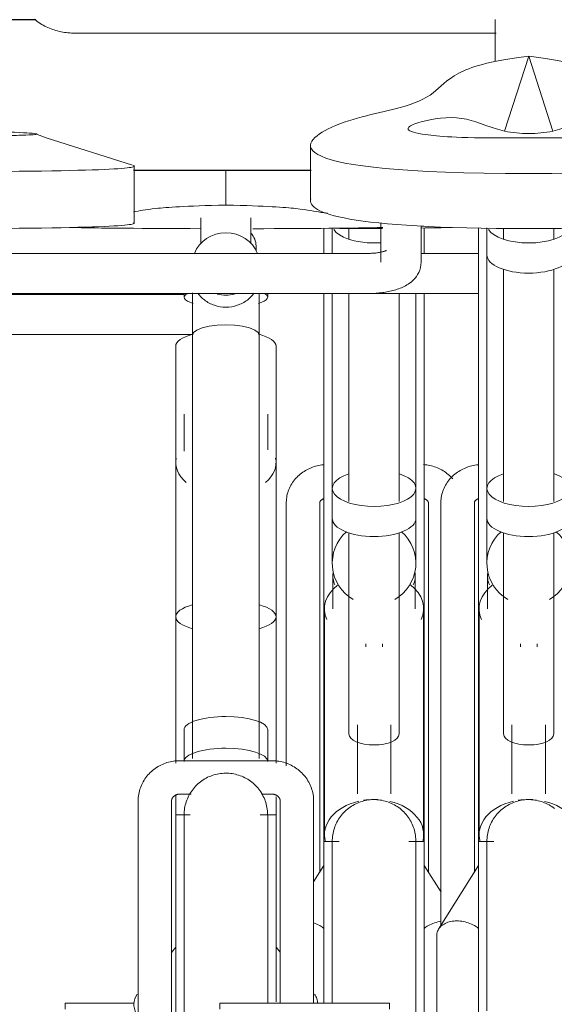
# Model space of a CAD drawing. Extents: x 50445 to 145605, y -10968 to 41989.
# Tile 160 of 256: x 91801 to 92121, y -1222 to -633. Entities that reach past the tile are written whole.
import ezdxf

# ---------------------------------------------------------------- set-up
doc = ezdxf.new("R2010")
doc.units = 0
doc.header["$LTSCALE"] = 414.30304
doc.header["$MEASUREMENT"] = 0
doc.layers.add('A-EQPM', color=6, linetype='CONTINUOUS', lineweight=18)
doc.layers.add('S-BEAM', color=4, linetype='CONTINUOUS', lineweight=18)

# ---------------------------------------------------------------- blocks, each defined once
blk = doc.blocks.new('97_KA_gestapelde fietsenstalling 8 fietsen 1600x1900 - Type-V115-plotview doorsnede C C  -  1 op 100')
at = {"layer": 'A-EQPM'}
for p, q in [((10803.7, -1424.74), (10803.7, -1439.83)), ((10803.7, -1424.74), (10803.7, -1439.83)), ((10808.7, -1424.69), (10808.7, -1439.83)), ((10818.7, -1424.7), (10818.7, -1431.2)), ((10863.7, -1439.97), (10863.7, -1424.5)), ((10863.7, -1439.97), (10863.7, -1424.5)), ((10763.1, -1438.34), (10763.1, -1435.22)), ((10720.08, -1464.27), (10584.75, -1464.27)), ((10803.7, -1463.74), (10803.7, -1791.44)), ((10808.7, -1463.74), (10808.7, -1580.25)), ((10818.7, -1463.74), (10818.7, -1588.13)), ((10848.7, -1588.13), (10848.7, -1463.53)), ((10858.7, -1580.25), (10858.7, -1463.55)), ((10863.7, -1791.44), (10863.7, -1463.55)), ((10580.1, -1488.27), (10724.81, -1488.27)), ((10808.7, -1568.65), (10808.7, -1568.39)), ((10808.7, -1580.25), (10808.7, -1598.26)), ((10858.7, -1598.26), (10858.7, -1580.25)), ((10781.2, -1588.87), (10781.2, -1746.21)), ((10801.2, -1810), (10801.2, -1588.87)), ((10866.2, -1588.87), (10866.2, -1810)), ((10808.7, -1598.26), (10808.7, -1625.06)), ((10858.7, -1625.06), (10858.7, -1598.26)), ((10818.7, -1606.83), (10818.7, -1727.1)), ((10848.7, -1727.1), (10848.7, -1606.83)), ((10809.05, -1632.63), (10809.05, -1652.32)), ((10858.36, -1652.32), (10858.36, -1632.63)), ((10804.05, -1652.32), (10804.05, -1787.35)), ((10863.36, -1787.35), (10863.36, -1652.32)), ((10828.7, -1673.24), (10828.7, -1674.99)), ((10838.7, -1674.99), (10838.7, -1673.24)), ((10823.7, -1721.65), (10823.7, -1762.88)), ((10843.7, -1762.88), (10843.7, -1721.65)), ((10809.53, -1791.42), (10803.7, -1791.42)), ((10803.7, -1887.91), (10803.7, -1791.44)), ((10812.84, -1791.42), (10809.66, -1791.42)), ((10863.7, -1791.42), (10854.48, -1791.42)), ((10863.7, -1791.44), (10863.7, -1899.85)), ((10803.7, -1805.76), (10797.52, -1815.63)), ((10873.74, -1821.78), (10863.7, -1805.76)), ((10690.17, -1888.26), (10648.89, -1888.26)), ((10648.89, -1888.26), (10648.89, -1891.71))]:
    blk.add_line(p, q, dxfattribs=at)
at = {"layer": 'A-EQPM', "flags": 128}
for points in [[(10803.38, -1566.15), (10802.44, -1566.27), (10801.51, -1566.41), (10800.58, -1566.59), (10799.66, -1566.8), (10798.75, -1567.04), (10797.85, -1567.31), (10796.95, -1567.62), (10796.07, -1567.96), (10795.2, -1568.33), (10794.34, -1568.73), (10793.5, -1569.16), (10792.68, -1569.63), (10791.87, -1570.12), (10791.07, -1570.65), (10790.3, -1571.21), (10789.55, -1571.79), (10788.83, -1572.41), (10788.12, -1573.06), (10787.44, -1573.73), (10786.79, -1574.43), (10786.17, -1575.17), (10785.58, -1575.92), (10785.02, -1576.71), (10784.49, -1577.51), (10783.99, -1578.35), (10783.54, -1579.2), (10783.12, -1580.08), (10782.73, -1580.97), (10782.39, -1581.88), (10782.09, -1582.81), (10781.83, -1583.75), (10781.62, -1584.71), (10781.45, -1585.67), (10781.32, -1586.64), (10781.24, -1587.62), (10781.21, -1588.6), (10781.2, -1588.87)], [(10880.78, -1574.63), (10880.14, -1573.92), (10879.47, -1573.24), (10878.77, -1572.58), (10878.05, -1571.96), (10877.31, -1571.36), (10876.54, -1570.8), (10875.76, -1570.26), (10874.95, -1569.76), (10874.13, -1569.29), (10873.29, -1568.84), (10872.44, -1568.43), (10871.57, -1568.06), (10870.69, -1567.71), (10869.8, -1567.39), (10868.9, -1567.11), (10867.99, -1566.86), (10867.07, -1566.64), (10866.15, -1566.46), (10865.22, -1566.3), (10864.28, -1566.18), (10863.34, -1566.09)], [(10858.7, -1568.94), (10858.7, -1568.45), (10858.7, -1568.39)], [(10801.2, -1588.87), (10801.2, -1588.82), (10801.21, -1588.77), (10801.21, -1588.72), (10801.22, -1588.67), (10801.23, -1588.61), (10801.25, -1588.55), (10801.27, -1588.49), (10801.29, -1588.43), (10801.32, -1588.36), (10801.36, -1588.28), (10801.4, -1588.2), (10801.45, -1588.12), (10801.5, -1588.03), (10801.57, -1587.94), (10801.64, -1587.84), (10801.72, -1587.74), (10801.81, -1587.64), (10801.92, -1587.54), (10802.03, -1587.43), (10802.15, -1587.33), (10802.28, -1587.22), (10802.43, -1587.11), (10802.58, -1587.01), (10802.75, -1586.91), (10802.92, -1586.81), (10803.1, -1586.71), (10803.3, -1586.62), (10803.5, -1586.53), (10803.71, -1586.45)], [(10863.64, -1586.42), (10863.85, -1586.51), (10864.05, -1586.59), (10864.25, -1586.68), (10864.44, -1586.78), (10864.61, -1586.88), (10864.78, -1586.98), (10864.94, -1587.09), (10865.09, -1587.19), (10865.22, -1587.3), (10865.35, -1587.4), (10865.46, -1587.51), (10865.57, -1587.61), (10865.66, -1587.72), (10865.75, -1587.82), (10865.82, -1587.91), (10865.89, -1588.01), (10865.95, -1588.1), (10866, -1588.18), (10866.04, -1588.26), (10866.08, -1588.34), (10866.11, -1588.41), (10866.13, -1588.48), (10866.15, -1588.54), (10866.17, -1588.6), (10866.18, -1588.65), (10866.19, -1588.71), (10866.2, -1588.76), (10866.2, -1588.8), (10866.2, -1588.85), (10866.2, -1588.87)], [(10808.7, -1791.42), (10808.72, -1790.42), (10808.78, -1789.42), (10808.88, -1788.42), (10809.02, -1787.43), (10809.2, -1786.45), (10809.42, -1785.47), (10809.68, -1784.51), (10809.97, -1783.55), (10810.31, -1782.61), (10810.68, -1781.68), (10811.08, -1780.77), (10811.53, -1779.87), (10812.01, -1778.99), (10812.52, -1778.14), (10813.07, -1777.3), (10813.65, -1776.49), (10814.26, -1775.7), (10814.91, -1774.93), (10815.58, -1774.19), (10816.29, -1773.48), (10817.02, -1772.8), (10817.77, -1772.15), (10818.56, -1771.53), (10819.37, -1770.94), (10820.2, -1770.38), (10821.05, -1769.86), (10821.92, -1769.37), (10822.81, -1768.91), (10823.72, -1768.5), (10824.64, -1768.12), (10825.58, -1767.77), (10826.54, -1767.47), (10827.5, -1767.2), (10828.47, -1766.97), (10829.45, -1766.78), (10830.44, -1766.63), (10831.44, -1766.52), (10832.43, -1766.45), (10833.43, -1766.42), (10834.43, -1766.43), (10835.43, -1766.48), (10836.43, -1766.57), (10837.42, -1766.69), (10838.41, -1766.86), (10839.38, -1767.07), (10840.35, -1767.32), (10841.31, -1767.6), (10842.26, -1767.93), (10843.19, -1768.29), (10844.11, -1768.68), (10845.01, -1769.12), (10845.89, -1769.59), (10846.75, -1770.09), (10847.6, -1770.63), (10848.42, -1771.2), (10849.21, -1771.81), (10849.98, -1772.44), (10850.73, -1773.11), (10851.45, -1773.81), (10852.14, -1774.53), (10852.8, -1775.28), (10853.43, -1776.06), (10854.03, -1776.86), (10854.59, -1777.68), (10855.13, -1778.53), (10855.62, -1779.4), (10856.09, -1780.28), (10856.51, -1781.19), (10856.91, -1782.11), (10857.26, -1783.04), (10857.58, -1783.99), (10857.85, -1784.95), (10858.09, -1785.92), (10858.29, -1786.9), (10858.45, -1787.89), (10858.57, -1788.88), (10858.66, -1789.88), (10858.7, -1790.88), (10858.7, -1791.42)], [(10808.7, -1797.58), (10808.7, -1795.38), (10808.7, -1793.66), (10808.7, -1792.42), (10808.7, -1791.68), (10808.7, -1791.42)], [(10808.7, -1791.42), (10808.7, -1791.66), (10808.7, -1792.39), (10808.7, -1793.61), (10808.7, -1795.31), (10808.7, -1797.49), (10808.7, -1800.15), (10808.7, -1803.29), (10808.7, -1806.89), (10808.7, -1810.96), (10808.7, -1815.48), (10808.7, -1820.45), (10808.7, -1825.86), (10808.7, -1831.71), (10808.7, -1837.97), (10808.7, -1844.66), (10808.7, -1851.74), (10808.7, -1859.21), (10808.7, -1867.07), (10808.7, -1875.29), (10808.7, -1883.86), (10808.7, -1888.26)], [(10858.7, -1900.72), (10858.7, -1897.41), (10858.7, -1888.33), (10858.7, -1879.58), (10858.7, -1871.18), (10858.7, -1863.14), (10858.7, -1855.47), (10858.7, -1848.19), (10858.7, -1841.3), (10858.7, -1834.83), (10858.7, -1828.77), (10858.7, -1823.13), (10858.7, -1817.94), (10858.7, -1813.19), (10858.7, -1808.89), (10858.7, -1805.05), (10858.7, -1801.68), (10858.7, -1798.78), (10858.7, -1796.35), (10858.7, -1794.41), (10858.7, -1792.95), (10858.7, -1791.97), (10858.7, -1791.48), (10858.7, -1791.42)], [(10858.7, -1791.42), (10858.7, -1791.66), (10858.7, -1792.39), (10858.7, -1793.61), (10858.7, -1795.31), (10858.7, -1797.49)]]:
    blk.add_lwpolyline(points, dxfattribs=at)
at = {"layer": 'A-EQPM'}
for start, end in [(131.19839, 240), (300, 48.80161)]:
    blk.add_arc((10833.7, -1625.06), 25, start, end, dxfattribs=at)
for centre, major_axis, ratio, start_param, end_param in [((10751.1, -1435.22), (12, 0), 0.939693, 0, 0.724645), ((10833.7, -1422.68), (25, 0), 0.434214, 3.403392, 4.712389), ((10833.7, -1422.68), (25, 0), 0.434214, 4.712389, 4.879264), ((10833.7, -1580.25), (25, 0), 0.434214, 2.218676, 4.712389), ((10833.7, -1580.25), (25, 0), 0.434214, 4.712389, 7.203975), ((10833.7, -1598.26), (25, 0), 0.434214, 3.141593, 4.712389), ((10833.7, -1598.26), (-25, 0), 0.434214, 1.570796, 3.141593), ((10833.7, -1632.63), (24.65, 0), 0.707107, 3.035194, 3.455752), ((10833.7, -1632.63), (24.65, 0), 0.707107, 5.969026, 6.389584), ((10833.7, -1652.32), (29.65, 0), 0.707107, 2.396492, 3.455752), ((10833.7, -1652.32), (29.65, 0), 0.707107, 5.969026, 7.030572), ((10833.7, -1727.1), (15, 0), 0.442871, 3.141593, 4.712389), ((10833.7, -1727.1), (15, 0), 0.442871, 4.712389, 6.283185), ((10833.7, -1787.35), (29.65, 0), 0.707107, 1.570796, 1.784218), ((10833.7, -1787.35), (29.65, 0), 0.707107, 1.480164, 1.570796), ((10833.7, -1787.35), (29.65, 0), 0.707107, 1.88426, 3.346959), ((10833.7, -1787.35), (29.65, 0), 0.707107, 6.084963, 7.531404)]:
    blk.add_ellipse(centre, major_axis=major_axis, ratio=ratio, start_param=start_param, end_param=end_param, dxfattribs=at)
for points in [[(10833.7, -1424.9), (10826.41, -1424.9), (10819.5, -1424.86), (10812.95, -1424.78)], [(10838.74, -1424.89), (10837.08, -1424.9), (10835.4, -1424.9), (10833.7, -1424.9)], [(10880.37, -1424.21), (10874.8, -1424.4), (10868.46, -1424.5), (10861.86, -1424.58)]]:
    blk.add_open_spline(points, degree=3, dxfattribs=at)
for points, knots in [([(10803.75, -1843.44), (10802.97, -1842.82), (10801.05, -1841.53), (10798.85, -1840.56), (10797.59, -1840.13)], [0.2662718, 0.2662718, 0.2662718, 0.2662718, 0.3333333, 0.4166667, 0.4166667, 0.4166667, 0.4166667]), ([(10873.7, -1839.2), (10872.39, -1839.39), (10869.77, -1840.02), (10866.36, -1841.53), (10864.42, -1842.81), (10863.65, -1843.43)], [0.5, 0.5, 0.5, 0.5, 0.5833333, 0.6666667, 0.7337282, 0.7337282, 0.7337282, 0.7337282])]:
    blk.add_open_spline(points, degree=3, knots=knots, dxfattribs=at)
blk = doc.blocks.new('97_KA_gestapelde fietsenstalling 16 fietsen 1600x2900 - Type-8054703-plotview doorsnede C C  -  1 op 100')
at = {"layer": 'A-EQPM'}
for p, q in [((10656.18, -1308.15), (10906.77, -1308.15)), ((10926.18, -1321.87), (10911.71, -1366.65)), ((10940.65, -1366.65), (10926.18, -1321.87)), ((10913.08, -1370.74), (10939.28, -1370.74)), ((10795.69, -1375.25), (10795.69, -1408.22)), ((10690.32, -1421.64), (10690.32, -1387.56)), ((10745.08, -1410.85), (10745.08, -1389.8)), ((10730.08, -1418.47), (10730.08, -1433.94)), ((10760.08, -1433.94), (10760.08, -1418.47)), ((10837.83, -1421.48), (10837.83, -1444.95)), ((10861.83, -1444.95), (10861.83, -1423.29)), ((10896.18, -1424.5), (10896.18, -1452.27)), ((10896.18, -1424.5), (10896.18, -1791.44)), ((10901.18, -1424.57), (10901.18, -1440.69)), ((10911.18, -1424.7), (10911.18, -1431.2)), ((10941.18, -1431.2), (10941.18, -1424.7)), ((10829.83, -1439.79), (10574.75, -1439.79)), ((10896.18, -1439.79), (10861.83, -1439.79)), ((10901.18, -1440.69), (10901.18, -1580.25)), ((10911.18, -1449.26), (10911.18, -1588.13)), ((10941.18, -1588.13), (10941.18, -1449.26)), ((10584.72, -1463.79), (10829.83, -1463.79)), ((10720.08, -1463.74), (10720.08, -1465.96)), ((10770.08, -1465.96), (10770.08, -1463.74)), ((10829.83, -1463.79), (10896.18, -1463.79)), ((10725.08, -1488.79), (10725.08, -1741.79)), ((10765.08, -1741.79), (10765.08, -1488.79)), ((10715.08, -1495.29), (10715.08, -1657.06)), ((10775.08, -1657.06), (10775.08, -1495.29)), ((10720.08, -1536.01), (10720.08, -1558.11)), ((10770.08, -1557.32), (10770.08, -1536.01)), ((10715.08, -1564.87), (10715.08, -1603.36)), ((10775.08, -1603.36), (10775.08, -1564.87)), ((10901.18, -1568.65), (10901.18, -1568.39)), ((10901.18, -1580.25), (10901.18, -1598.26)), ((10873.68, -1588.87), (10873.68, -1841.94)), ((10893.68, -1810), (10893.68, -1588.87)), ((10901.18, -1598.26), (10901.18, -1625.06)), ((10911.18, -1606.83), (10911.18, -1727.1)), ((10941.18, -1727.1), (10941.18, -1606.83)), ((10901.53, -1632.63), (10901.53, -1652.32)), ((10896.53, -1652.32), (10896.53, -1787.35)), ((10715.08, -1657.06), (10715.08, -1744.61)), ((10775.08, -1744.61), (10775.08, -1657.42)), ((10921.18, -1673.24), (10921.18, -1674.99)), ((10931.18, -1674.99), (10931.18, -1673.24)), ((10720.08, -1724.69), (10720.08, -1743.64)), ((10770.08, -1743.64), (10770.08, -1724.69)), ((10916.18, -1721.65), (10916.18, -1762.88)), ((10936.18, -1762.88), (10936.18, -1721.65)), ((10772.58, -1743.15), (10717.58, -1743.15)), ((10715.08, -1763.58), (10715.08, -1775.62)), ((10717.58, -1763.15), (10724.36, -1763.15)), ((10766.36, -1763.15), (10772.58, -1763.15)), ((10775.08, -1775.62), (10775.08, -1764.73)), ((10692.58, -1767.33), (10692.58, -2074.49)), ((10712.58, -2036.96), (10712.58, -1767.33)), ((10777.58, -1767.33), (10777.58, -1888.26)), ((10797.58, -1888.26), (10797.58, -1767.33)), ((10723.74, -1775.62), (10715.08, -1775.62)), ((10715.08, -2080.42), (10715.08, -1775.62)), ((10775.08, -1775.62), (10765.55, -1775.62)), ((10775.08, -1775.62), (10775.08, -1887.32)), ((10902.01, -1791.42), (10896.18, -1791.42)), ((10896.18, -2159.6), (10896.18, -1791.44)), ((10905.31, -1791.42), (10902.13, -1791.42)), ((10896.18, -1805.76), (10872.32, -1843.87)), ((10871.18, -1847.82), (10871.18, -2089.65)), ((10715.08, -1854.69), (10712.48, -1857.86)), ((10777.58, -1857.74), (10775.08, -1854.69)), ((10842.97, -1888.26), (10741.37, -1888.26)), ((10741.37, -1888.26), (10741.37, -1891.71)), ((10842.97, -1891.71), (10842.97, -1888.26))]:
    blk.add_line(p, q, dxfattribs=at)
at = {"layer": 'A-EQPM', "flags": 128}
for points in [[(10630.67, -1299.62), (10631.49, -1300.35), (10632.32, -1301.02), (10633.18, -1301.66), (10634.05, -1302.25), (10634.94, -1302.81), (10635.84, -1303.33), (10636.75, -1303.82), (10637.68, -1304.28), (10638.62, -1304.71), (10639.57, -1305.11), (10640.54, -1305.48), (10641.51, -1305.83), (10642.49, -1306.15), (10643.48, -1306.44), (10644.48, -1306.71), (10645.49, -1306.96), (10646.51, -1307.18), (10647.54, -1307.38), (10648.57, -1307.56), (10649.6, -1307.71), (10650.64, -1307.84), (10651.69, -1307.94), (10652.74, -1308.03), (10653.79, -1308.09), (10654.84, -1308.13), (10655.89, -1308.15), (10656.18, -1308.15)], [(10906.18, -1299.97), (10906.18, -1300.75), (10906.18, -1301.56), (10906.18, -1302.4), (10906.18, -1303.27), (10906.18, -1304.18), (10906.18, -1305.11), (10906.18, -1306.07), (10906.18, -1307.05), (10906.18, -1308.06), (10906.18, -1309.09), (10906.18, -1310.14), (10906.18, -1311.21), (10906.18, -1312.29), (10906.18, -1313.39), (10906.18, -1314.51), (10906.18, -1315.63), (10906.18, -1316.77), (10906.18, -1317.92), (10906.18, -1319.07), (10906.18, -1320.22), (10906.18, -1321.38), (10906.18, -1322.54), (10906.18, -1323.7), (10906.18, -1324.85)], [(10689.28, -1386.97), (10637.58, -1370.65), (10631.9, -1368.36)], [(10841.04, -1438.04), (10841.01, -1438.06), (10840.93, -1438.1), (10840.8, -1438.16), (10840.63, -1438.23), (10840.41, -1438.32), (10840.15, -1438.41), (10839.85, -1438.51), (10839.52, -1438.61), (10839.15, -1438.72), (10838.75, -1438.82), (10838.32, -1438.92), (10837.87, -1439.03), (10837.39, -1439.12), (10836.88, -1439.22), (10836.36, -1439.3), (10835.82, -1439.38), (10835.26, -1439.46), (10834.68, -1439.53), (10834.09, -1439.59), (10833.49, -1439.64), (10832.88, -1439.69), (10832.26, -1439.72), (10831.63, -1439.75), (10831, -1439.77), (10830.37, -1439.79), (10829.83, -1439.79)], [(10861.83, -1444.95), (10861.73, -1446.62), (10861.45, -1448.23), (10861, -1449.76), (10860.42, -1451.16), (10859.75, -1452.43), (10859.01, -1453.56), (10858.23, -1454.56), (10857.43, -1455.45), (10856.62, -1456.24), (10855.8, -1456.94), (10854.98, -1457.57), (10854.16, -1458.14), (10853.34, -1458.65), (10852.52, -1459.12), (10851.7, -1459.54), (10850.88, -1459.94), (10850.05, -1460.3), (10849.22, -1460.64), (10848.39, -1460.95), (10847.54, -1461.24), (10846.69, -1461.51), (10845.84, -1461.77), (10844.97, -1462), (10844.09, -1462.22), (10843.21, -1462.42), (10842.31, -1462.61), (10841.41, -1462.79), (10840.5, -1462.94), (10839.58, -1463.09), (10838.66, -1463.22), (10837.72, -1463.34), (10836.78, -1463.44), (10835.84, -1463.53), (10834.89, -1463.61), (10833.93, -1463.67), (10832.98, -1463.72), (10832.01, -1463.75), (10831.05, -1463.78), (10830.09, -1463.79), (10829.83, -1463.79)], [(10725.08, -1488.79), (10725.08, -1487.68), (10725.08, -1486.55), (10725.08, -1485.42), (10725.08, -1484.28), (10725.08, -1483.13), (10725.08, -1481.97), (10725.08, -1480.81), (10725.08, -1479.66), (10725.08, -1478.5), (10725.08, -1477.34), (10725.08, -1476.19), (10725.08, -1475.04), (10725.08, -1473.9), (10725.08, -1472.77), (10725.08, -1471.66), (10725.08, -1470.55), (10725.08, -1469.46), (10725.08, -1468.39), (10725.08, -1467.34), (10725.08, -1466.3), (10725.08, -1465.29), (10725.08, -1464.3), (10725.08, -1463.34)], [(10765.08, -1463.9), (10765.08, -1464.87), (10765.08, -1465.88), (10765.08, -1466.9), (10765.08, -1467.95), (10765.08, -1469.01), (10765.08, -1470.09), (10765.08, -1471.19), (10765.08, -1472.3), (10765.08, -1473.43), (10765.08, -1474.56), (10765.08, -1475.7), (10765.08, -1476.85), (10765.08, -1478.01), (10765.08, -1479.17), (10765.08, -1480.33), (10765.08, -1481.49), (10765.08, -1482.64), (10765.08, -1483.79), (10765.08, -1484.94), (10765.08, -1486.08), (10765.08, -1487.21), (10765.08, -1488.32), (10765.08, -1488.79)], [(10725.08, -1488.79), (10725.76, -1487.17), (10727.76, -1485.66), (10730.94, -1484.37), (10735.08, -1483.37), (10739.9, -1482.75), (10745.08, -1482.54)], [(10745.08, -1482.54), (10750.25, -1482.75), (10755.08, -1483.37), (10759.22, -1484.37), (10762.4, -1485.66), (10764.4, -1487.17), (10765.08, -1488.79)], [(10895.86, -1566.15), (10894.92, -1566.27), (10893.99, -1566.41), (10893.06, -1566.59), (10892.14, -1566.8), (10891.23, -1567.04), (10890.32, -1567.31), (10889.43, -1567.62), (10888.55, -1567.96), (10887.68, -1568.33), (10886.82, -1568.73), (10885.98, -1569.16), (10885.15, -1569.63), (10884.34, -1570.12), (10883.55, -1570.65), (10882.78, -1571.21), (10882.03, -1571.79), (10881.3, -1572.41), (10880.6, -1573.06), (10879.92, -1573.73), (10879.27, -1574.43), (10878.65, -1575.17), (10878.05, -1575.92), (10877.49, -1576.71), (10876.96, -1577.51), (10876.47, -1578.35), (10876.01, -1579.2), (10875.59, -1580.08), (10875.21, -1580.97), (10874.87, -1581.88), (10874.57, -1582.81), (10874.31, -1583.75), (10874.09, -1584.71), (10873.92, -1585.67), (10873.8, -1586.64), (10873.72, -1587.62), (10873.68, -1588.6), (10873.68, -1588.87)], [(10893.68, -1588.87), (10893.68, -1588.82), (10893.68, -1588.77), (10893.69, -1588.72), (10893.7, -1588.67), (10893.71, -1588.61), (10893.73, -1588.55), (10893.74, -1588.49), (10893.77, -1588.43), (10893.8, -1588.36), (10893.83, -1588.28), (10893.87, -1588.2), (10893.92, -1588.12), (10893.98, -1588.03), (10894.04, -1587.94), (10894.12, -1587.84), (10894.2, -1587.74), (10894.29, -1587.64), (10894.39, -1587.54), (10894.5, -1587.43), (10894.63, -1587.33), (10894.76, -1587.22), (10894.9, -1587.11), (10895.06, -1587.01), (10895.22, -1586.91), (10895.4, -1586.81), (10895.58, -1586.71), (10895.77, -1586.62), (10895.98, -1586.53), (10896.19, -1586.45)], [(10717.58, -1743.15), (10716.6, -1743.17), (10715.62, -1743.22), (10714.65, -1743.32), (10713.68, -1743.45), (10712.72, -1743.61), (10711.76, -1743.81), (10710.81, -1744.05), (10709.87, -1744.33), (10708.94, -1744.64), (10708.02, -1744.98), (10707.12, -1745.37), (10706.23, -1745.78), (10705.36, -1746.23), (10704.51, -1746.71), (10703.68, -1747.23), (10702.86, -1747.78), (10702.07, -1748.36), (10701.3, -1748.97), (10700.56, -1749.61), (10699.84, -1750.29), (10699.15, -1750.99), (10698.49, -1751.71), (10697.86, -1752.47), (10697.25, -1753.25), (10696.68, -1754.05), (10696.15, -1754.88), (10695.64, -1755.73), (10695.17, -1756.6), (10694.74, -1757.48), (10694.35, -1758.39), (10693.99, -1759.31), (10693.67, -1760.25), (10693.4, -1761.2), (10693.16, -1762.16), (10692.96, -1763.13), (10692.8, -1764.11), (10692.69, -1765.09), (10692.61, -1766.08), (10692.58, -1767.07), (10692.58, -1767.33)], [(10797.58, -1767.33), (10797.56, -1766.34), (10797.49, -1765.35), (10797.39, -1764.37), (10797.24, -1763.39), (10797.06, -1762.42), (10796.83, -1761.46), (10796.56, -1760.5), (10796.25, -1759.56), (10795.91, -1758.64), (10795.52, -1757.73), (10795.1, -1756.83), (10794.64, -1755.96), (10794.15, -1755.11), (10793.62, -1754.27), (10793.06, -1753.46), (10792.47, -1752.68), (10791.84, -1751.92), (10791.19, -1751.18), (10790.5, -1750.47), (10789.79, -1749.79), (10789.06, -1749.14), (10788.29, -1748.52), (10787.51, -1747.93), (10786.7, -1747.38), (10785.87, -1746.85), (10785.02, -1746.36), (10784.16, -1745.9), (10783.27, -1745.47), (10782.38, -1745.08), (10781.46, -1744.73), (10780.54, -1744.41), (10779.6, -1744.12), (10778.65, -1743.87), (10777.7, -1743.66), (10776.74, -1743.49), (10775.77, -1743.35), (10774.8, -1743.25), (10773.82, -1743.18), (10772.84, -1743.15), (10772.58, -1743.15)], [(10720.08, -1775.62), (10720.1, -1774.62), (10720.16, -1773.62), (10720.26, -1772.62), (10720.4, -1771.63), (10720.58, -1770.65), (10720.79, -1769.67), (10721.05, -1768.71), (10721.35, -1767.75), (10721.68, -1766.81), (10722.05, -1765.88), (10722.46, -1764.97), (10722.9, -1764.07), (10723.38, -1763.19), (10723.9, -1762.34), (10724.44, -1761.5), (10725.03, -1760.69), (10725.64, -1759.9), (10726.28, -1759.13), (10726.96, -1758.39), (10727.66, -1757.68), (10728.39, -1757), (10729.15, -1756.35), (10729.93, -1755.73), (10730.74, -1755.14), (10731.57, -1754.58), (10732.42, -1754.06), (10733.29, -1753.57), (10734.19, -1753.11), (10735.09, -1752.7), (10736.02, -1752.32), (10736.96, -1751.97), (10737.91, -1751.67), (10738.87, -1751.4), (10739.85, -1751.17), (10740.83, -1750.98), (10741.82, -1750.83), (10742.81, -1750.72), (10743.81, -1750.65), (10744.81, -1750.62), (10745.81, -1750.63), (10746.81, -1750.68), (10747.8, -1750.77), (10748.79, -1750.89), (10749.78, -1751.06), (10750.76, -1751.27), (10751.73, -1751.52), (10752.69, -1751.8), (10753.63, -1752.13), (10754.56, -1752.49), (10755.48, -1752.88), (10756.38, -1753.32), (10757.26, -1753.79), (10758.13, -1754.29), (10758.97, -1754.83), (10759.79, -1755.4), (10760.59, -1756.01), (10761.36, -1756.64), (10762.1, -1757.31), (10762.82, -1758.01), (10763.51, -1758.73), (10764.17, -1759.48), (10764.8, -1760.26), (10765.4, -1761.06), (10765.97, -1761.88), (10766.5, -1762.73), (10767, -1763.6), (10767.46, -1764.48), (10767.89, -1765.39), (10768.28, -1766.31), (10768.63, -1767.24), (10768.95, -1768.19), (10769.23, -1769.15), (10769.47, -1770.12), (10769.67, -1771.1), (10769.83, -1772.09), (10769.95, -1773.08), (10770.03, -1774.08), (10770.07, -1775.08), (10770.08, -1775.62)], [(10712.58, -1767.33), (10712.58, -1767.19), (10712.59, -1767.04), (10712.61, -1766.9), (10712.63, -1766.76), (10712.65, -1766.61), (10712.69, -1766.47), (10712.73, -1766.32), (10712.78, -1766.18), (10712.83, -1766.04), (10712.89, -1765.89), (10712.96, -1765.75), (10713.03, -1765.61), (10713.11, -1765.47), (10713.2, -1765.33), (10713.3, -1765.19), (10713.4, -1765.05), (10713.51, -1764.91), (10713.63, -1764.78), (10713.76, -1764.65), (10713.89, -1764.52), (10714.03, -1764.4), (10714.18, -1764.28), (10714.33, -1764.16), (10714.49, -1764.05), (10714.66, -1763.95), (10714.84, -1763.85), (10715.02, -1763.75), (10715.2, -1763.66), (10715.4, -1763.58), (10715.59, -1763.5), (10715.79, -1763.43), (10716, -1763.37), (10716.21, -1763.31), (10716.42, -1763.27), (10716.64, -1763.23), (10716.86, -1763.19), (10717.08, -1763.17), (10717.3, -1763.16), (10717.52, -1763.15), (10717.58, -1763.15)], [(10772.58, -1763.15), (10772.8, -1763.15), (10773.02, -1763.17), (10773.24, -1763.19), (10773.46, -1763.22), (10773.68, -1763.25), (10773.89, -1763.3), (10774.1, -1763.35), (10774.31, -1763.41), (10774.51, -1763.48), (10774.71, -1763.56), (10774.9, -1763.64), (10775.09, -1763.72), (10775.27, -1763.82), (10775.45, -1763.92), (10775.62, -1764.02), (10775.78, -1764.13), (10775.94, -1764.25), (10776.09, -1764.37), (10776.23, -1764.49), (10776.36, -1764.62), (10776.49, -1764.75), (10776.61, -1764.88), (10776.72, -1765.01), (10776.83, -1765.15), (10776.93, -1765.29), (10777.02, -1765.43), (10777.1, -1765.57), (10777.18, -1765.71), (10777.25, -1765.85), (10777.31, -1766), (10777.37, -1766.14), (10777.41, -1766.28), (10777.46, -1766.43), (10777.49, -1766.57), (10777.52, -1766.72), (10777.55, -1766.86), (10777.56, -1767.01), (10777.57, -1767.15), (10777.58, -1767.29), (10777.58, -1767.33)], [(10902.78, -1782.61), (10903.15, -1781.68), (10903.56, -1780.77), (10904, -1779.87), (10904.48, -1778.99), (10905, -1778.14), (10905.55, -1777.3), (10906.13, -1776.49), (10906.74, -1775.7), (10907.38, -1774.93), (10908.06, -1774.19), (10908.76, -1773.48), (10909.49, -1772.8), (10910.25, -1772.15), (10911.03, -1771.53), (10911.84, -1770.94), (10912.67, -1770.38), (10913.52, -1769.86), (10914.4, -1769.37), (10915.29, -1768.91), (10916.2, -1768.5), (10917.12, -1768.12), (10918.06, -1767.77), (10919.01, -1767.47), (10919.98, -1767.2), (10920.95, -1766.97), (10921.93, -1766.78), (10922.92, -1766.63), (10923.91, -1766.52), (10924.91, -1766.45), (10925.91, -1766.42), (10926.91, -1766.43), (10927.91, -1766.48), (10928.9, -1766.57), (10929.9, -1766.69), (10930.88, -1766.86), (10931.86, -1767.07), (10932.83, -1767.32), (10933.79, -1767.6), (10934.73, -1767.93), (10935.67, -1768.29), (10936.58, -1768.68), (10937.48, -1769.12), (10938.37, -1769.59), (10939.23, -1770.09), (10940.07, -1770.63), (10940.89, -1771.2), (10941.69, -1771.81)], [(10720.08, -1776.01), (10720.08, -1775.63), (10720.08, -1775.62)], [(10720.08, -1782.36), (10720.08, -1780.05), (10720.08, -1778.22), (10720.08, -1776.87), (10720.08, -1776.01), (10720.08, -1775.63), (10720.08, -1775.62)], [(10720.08, -1775.62), (10720.08, -1775.86), (10720.08, -1776.59), (10720.08, -1777.81), (10720.08, -1779.51), (10720.08, -1781.69), (10720.08, -1784.35), (10720.08, -1787.49), (10720.08, -1791.09), (10720.08, -1795.16), (10720.08, -1799.68), (10720.08, -1804.65), (10720.08, -1810.06), (10720.08, -1815.91), (10720.08, -1822.17), (10720.08, -1828.86), (10720.08, -1835.94), (10720.08, -1843.41), (10720.08, -1851.27), (10720.08, -1859.49), (10720.08, -1868.06), (10720.08, -1876.98), (10720.08, -1886.22), (10720.08, -1895.77)], [(10770.08, -1776.01), (10770.08, -1775.63), (10770.08, -1775.62)], [(10770.08, -1888.26), (10770.08, -1879.44), (10770.08, -1870.44), (10770.08, -1861.77), (10770.08, -1853.45), (10770.08, -1845.5), (10770.08, -1837.92), (10770.08, -1830.73), (10770.08, -1823.94), (10770.08, -1817.56), (10770.08, -1811.6), (10770.08, -1806.07), (10770.08, -1800.98), (10770.08, -1796.33), (10770.08, -1792.14), (10770.08, -1788.41), (10770.08, -1785.15), (10770.08, -1782.36), (10770.08, -1780.05), (10770.08, -1778.22), (10770.08, -1776.87), (10770.08, -1776.01), (10770.08, -1775.63), (10770.08, -1775.62)], [(10770.08, -1775.62), (10770.08, -1775.86), (10770.08, -1776.59), (10770.08, -1777.81), (10770.08, -1779.51), (10770.08, -1781.69)], [(10901.18, -1791.42), (10901.2, -1790.42), (10901.26, -1789.42), (10901.36, -1788.42), (10901.5, -1787.43), (10901.68, -1786.45), (10901.9, -1785.47), (10902.15, -1784.51), (10902.45, -1783.55), (10902.78, -1782.61)], [(10901.18, -1797.58), (10901.18, -1795.38), (10901.18, -1793.66), (10901.18, -1792.42), (10901.18, -1791.68), (10901.18, -1791.42)], [(10901.18, -1791.42), (10901.18, -1791.66), (10901.18, -1792.39), (10901.18, -1793.61), (10901.18, -1795.31), (10901.18, -1797.49), (10901.18, -1800.15), (10901.18, -1803.29), (10901.18, -1806.89), (10901.18, -1810.96), (10901.18, -1815.48), (10901.18, -1820.45), (10901.18, -1825.86), (10901.18, -1831.71), (10901.18, -1837.97), (10901.18, -1844.66), (10901.18, -1851.74), (10901.18, -1859.21), (10901.18, -1867.07), (10901.18, -1875.29), (10901.18, -1883.86), (10901.18, -1892.78)]]:
    blk.add_lwpolyline(points, dxfattribs=at)
at = {"layer": 'A-EQPM'}
for start, end in [(131.19839, 240), (300, 48.80161)]:
    blk.add_arc((10926.18, -1625.06), 25, start, end, dxfattribs=at)
for centre, major_axis, ratio, start_param, end_param in [((10745.08, -1446.07), (20, 0), 0.931915, 1.570796, 2.797325), ((10745.08, -1446.07), (20, 0), 0.931915, 0.344268, 1.570796), ((10926.18, -1422.68), (25, 0), 0.434214, 3.403392, 4.712389), ((10926.18, -1422.68), (25, 0), 0.434214, 4.712389, 6.021386), ((10926.18, -1440.69), (25, 0), 0.434214, 3.141593, 4.712389), ((10926.18, -1440.69), (-25, 0), 0.434214, 1.570796, 3.141593), ((10745.08, -1465.96), (25, 0), 0.237436, 2.755893, 3.811591), ((10745.08, -1446.07), (20, 0), 0.931915, 4.45059, 4.712389), ((10745.08, -1446.07), (20, 0), 0.931915, 4.712389, 4.974188), ((10745.08, -1465.96), (25, 0), 0.237436, 5.613137, 6.668885), ((10745.08, -1495.29), (30, 0), 0.320127, 2.293457, 3.141593), ((10745.08, -1495.29), (30, 0), 0.320127, 0, 0.848135), ((10745.08, -1564.87), (30, 0), 0.642922, 3.001013, 3.804386), ((10745.08, -1564.87), (30, 0), 0.642922, 5.620392, 6.423765), ((10926.18, -1580.25), (25, 0), 0.434214, 2.218676, 4.712389), ((10926.18, -1580.25), (25, 0), 0.434214, 4.712389, 7.190696), ((10926.18, -1598.26), (25, 0), 0.434214, 3.141593, 4.712389), ((10926.18, -1598.26), (25, 0), 0.434214, 4.712389, 6.283185), ((10926.18, -1632.63), (24.65, 0), 0.707107, 3.035194, 3.455752), ((10926.18, -1652.32), (29.65, 0), 0.707107, 2.396492, 3.455752), ((10745.08, -1657.06), (30, 0), 0.320127, 2.305075, 3.98686), ((10745.08, -1657.06), (30, 0), 0.320127, 5.437917, 7.119703), ((10745.08, -1724.69), (25, 0), 0.320127, 1.570796, 3.141593), ((10745.08, -1724.69), (25, 0), 0.320127, 0, 1.570796), ((10926.18, -1727.1), (15, 0), 0.442871, 3.141593, 4.712389), ((10926.18, -1727.1), (15, 0), 0.442871, 4.712389, 6.283185), ((10745.08, -1743.64), (25, 0), 0.320127, 1.570796, 3.141593), ((10745.08, -1743.64), (25, 0), 0.320127, 0, 1.570796), ((10926.18, -1787.35), (29.65, 0), 0.707107, 1.570796, 1.784218), ((10926.18, -1787.35), (29.65, 0), 0.707107, 1.490817, 1.570796), ((10926.18, -1787.35), (29.65, 0), 0.707107, 1.88426, 3.346959), ((10926.18, -1787.35), (29.65, 0), 0.707107, 6.084963, 7.531404)]:
    blk.add_ellipse(centre, major_axis=major_axis, ratio=ratio, start_param=start_param, end_param=end_param, dxfattribs=at)
for points, knots in [([(10926.18, -1321.87), (10901.46, -1324.86), (10879.65, -1332.37), (10869.58, -1345.28), (10848.19, -1354.25), (10797.46, -1361.83), (10773.26, -1391.94), (10926.18, -1391.94)], [0, 0, 0, 0, 0.0939544, 0.1989454, 0.3222089, 0.5012721, 0.7724372, 0.7724372, 0.7724372, 0.7724372]), ([(10926.18, -1391.94), (10773.26, -1391.94), (10797.46, -1361.83), (10848.19, -1354.25), (10869.58, -1345.28), (10879.65, -1332.37), (10901.46, -1324.86), (10926.18, -1321.87)], [-0.7724372, -0.7724372, -0.7724372, -0.7724372, -0.5012721, -0.3222089, -0.1989454, -0.0939544, 0, 0, 0, 0]), ([(10926.18, -1391.94), (11079.1, -1391.94), (11054.9, -1361.83), (11004.16, -1354.25), (10982.78, -1345.28), (10972.71, -1332.37), (10950.9, -1324.86), (10926.18, -1321.87)], [0, 0, 0, 0, 0.2711651, 0.4502283, 0.5734918, 0.6784828, 0.7724372, 0.7724372, 0.7724372, 0.7724372]), ([(10926.18, -1321.87), (10950.9, -1324.86), (10972.71, -1332.37), (10982.78, -1345.28), (11004.16, -1354.25), (11054.9, -1361.83), (11079.1, -1391.94), (10926.18, -1391.94)], [-0.7724372, -0.7724372, -0.7724372, -0.7724372, -0.6784828, -0.5734918, -0.4502283, -0.2711651, 0, 0, 0, 0]), ([(10911.71, -1366.65), (10899.92, -1363.6), (10887.06, -1356.46), (10862.64, -1360.11), (10855.41, -1363.28), (10854.43, -1364.36)], [0, 0, 0, 0, 0.0854061, 0.1773603, 0.2313802, 0.2313802, 0.2313802, 0.2313802]), ([(10939.28, -1370.74), (10969.76, -1370.74), (10989.94, -1368.84), (11001.72, -1365.79), (10992.14, -1360.47), (10965.3, -1356.46), (10952.44, -1363.6), (10940.65, -1366.65)], [0, 0, 0, 0, 0.0750352, 0.1415308, 0.2184258, 0.31038, 0.3957861, 0.3957861, 0.3957861, 0.3957861]), ([(10854.35, -1364.44), (10853.99, -1364.87), (10853.63, -1366.56), (10862.42, -1368.84), (10882.6, -1370.74), (10913.08, -1370.74)], [0.2328154, 0.2328154, 0.2328154, 0.2328154, 0.2542553, 0.3207509, 0.3957861, 0.3957861, 0.3957861, 0.3957861]), ([(10572.93, -1369.56), (10603.41, -1369.56), (10623.59, -1369.17), (10635.37, -1368.56), (10625.78, -1367.48), (10598.95, -1366.67), (10586.09, -1368.11), (10574.29, -1368.73)], [0, 0, 0, 0, 0.0750352, 0.1415308, 0.2184258, 0.31038, 0.3957861, 0.3957861, 0.3957861, 0.3957861]), ([(10745.08, -1410.85), (10720.36, -1411.45), (10700.31, -1412.85), (10693.43, -1414.32), (10689.94, -1414.93)], [-0.7724372, -0.7724372, -0.7724372, -0.7724372, -0.6784828, -0.5895216, -0.5895216, -0.5895216, -0.5895216]), ([(10805.87, -1415.76), (10804.55, -1415.61), (10798.72, -1414.81), (10791.61, -1412.97), (10769.8, -1411.45), (10745.08, -1410.85)], [-0.2274104, -0.2274104, -0.2274104, -0.2274104, -0.1989454, -0.0939544, 0, 0, 0, 0]), ([(10728.27, -1463.51), (10729.35, -1465.06), (10732.23, -1468.06), (10738.1, -1471.17), (10742.75, -1471.92), (10745.08, -1471.92)], [0.6818417, 0.6818417, 0.6818417, 0.6818417, 0.7777778, 0.8888889, 1, 1, 1, 1]), ([(10745.08, -1471.92), (10747.4, -1471.92), (10752.05, -1471.17), (10757.89, -1468.09), (10760.77, -1465.1), (10761.84, -1463.57)], [0, 0, 0, 0, 0.1111111, 0.2222222, 0.3167031, 0.3167031, 0.3167031, 0.3167031]), ([(10896.23, -1843.44), (10895.45, -1842.82), (10893.53, -1841.53), (10890.11, -1840.02), (10886.18, -1839.08), (10882.25, -1838.88), (10878.59, -1839.44), (10875.45, -1840.72), (10873.04, -1842.64), (10871.52, -1845.05), (10871.18, -1846.88), (10871.18, -1847.82)], [0.2662718, 0.2662718, 0.2662718, 0.2662718, 0.3333333, 0.4166667, 0.5, 0.5833333, 0.6666667, 0.75, 0.8333333, 0.9166667, 1, 1, 1, 1]), ([(10798.07, -1882.72), (10798.72, -1883.61), (10799.67, -1885.38), (10799.96, -1887.35), (10800.03, -1888.24)], [0.8333333, 0.8333333, 0.8333333, 0.8333333, 0.9166667, 0.9844429, 0.9844429, 0.9844429, 0.9844429])]:
    blk.add_open_spline(points, degree=3, knots=knots, dxfattribs=at)
for points in [[(10926.18, -1368.07), (10921.3, -1368.07), (10916.48, -1367.6), (10911.71, -1366.65)], [(10940.65, -1366.65), (10935.88, -1367.6), (10931.06, -1368.07), (10926.18, -1368.07)], [(10559.83, -1390.93), (10672.76, -1390.93), (10694.34, -1388.93), (10689.75, -1387.12)], [(10689.75, -1387.12), (10694.34, -1388.93), (10672.76, -1390.93), (10559.83, -1390.93)], [(10926.18, -1424.9), (10817.35, -1424.9), (10793.36, -1415.71), (10795.86, -1407.04)], [(11056.5, -1407.04), (11059, -1415.71), (11035.01, -1424.9), (10926.18, -1424.9)], [(10689.75, -1421.2), (10694.34, -1423.01), (10672.76, -1425.01), (10559.83, -1425.01)], [(10651.57, -1424.25), (10669.09, -1424.66), (10696.64, -1424.88), (10729.88, -1424.98)], [(10761.25, -1425), (10796.43, -1424.93), (10821.46, -1424.65), (10838.92, -1424.24)], [(10861.76, -1423.44), (10862.31, -1423.41), (10862.85, -1423.38), (10863.36, -1423.35)], [(10690.08, -1888.86), (10690.08, -1886.64), (10690.78, -1884.5), (10692.09, -1882.72)], [(10692.09, -1895.44), (10691.43, -1894.41), (10690.42, -1892.23), (10690.08, -1889.97), (10690.08, -1888.86)]]:
    blk.add_open_spline(points, degree=3, dxfattribs=at)
at = {"layer": 'S-BEAM', "lineweight": 25}
for p, q in [((10631.43, -1300), (10598.77, -1300)), ((10689.93, -1390), (10796.08, -1390))]:
    blk.add_line(p, q, dxfattribs=at)

msp = doc.modelspace()

# ---------------------------------------------------------------- block references
at = {"layer": 'A-EQPM'}
for name in ['97_KA_gestapelde fietsenstalling 16 fietsen 1600x2900 - Type-8054703-plotview doorsnede C C  -  1 op 100', '97_KA_gestapelde fietsenstalling 8 fietsen 1600x1900 - Type-V115-plotview doorsnede C C  -  1 op 100']:
    msp.add_blockref(name, (81179.52, 667.18), dxfattribs=at)

doc.saveas('drawing.dxf')
